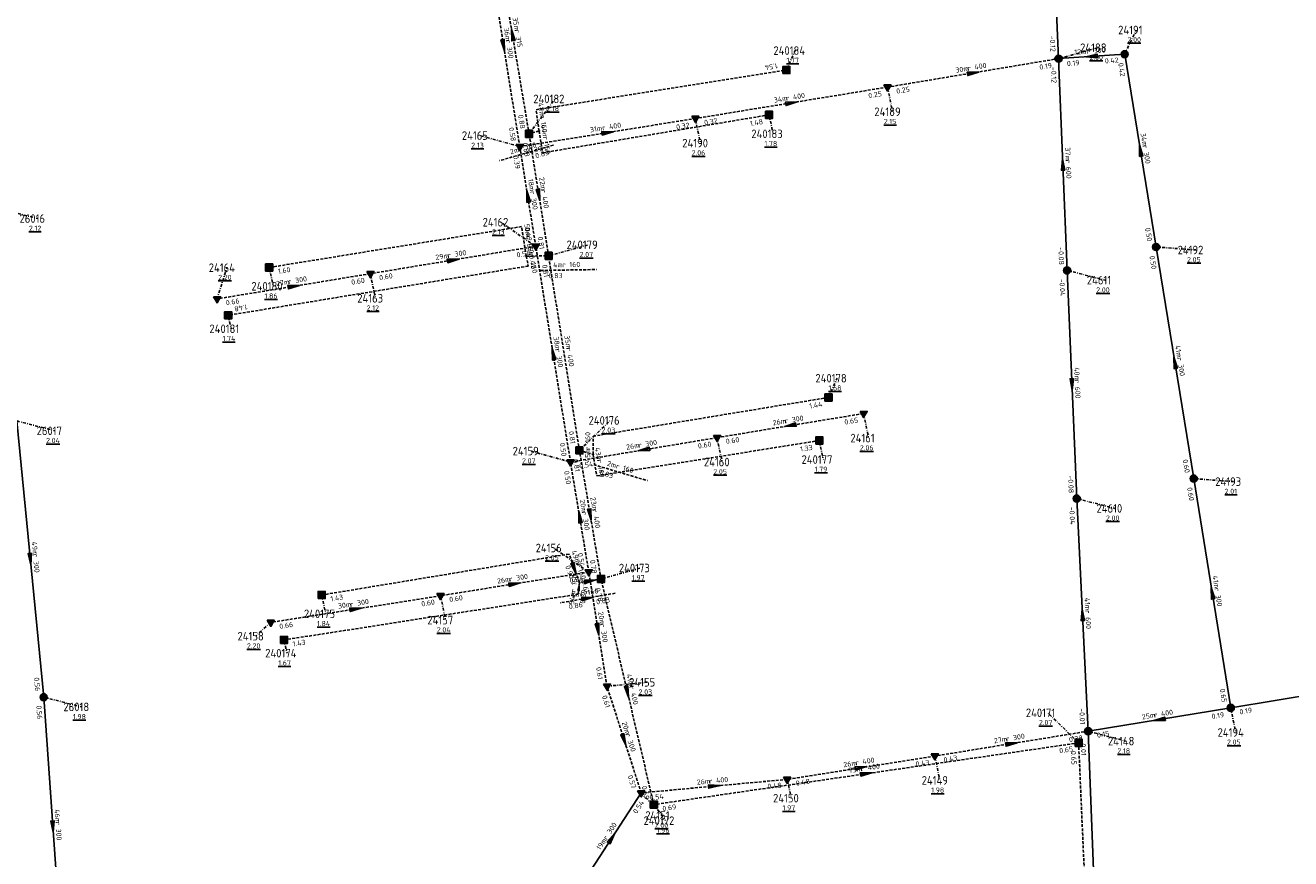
# Model space of a CAD drawing. Extents: x 188323 to 208361, y 565368 to 574910.
# Tile 210 of 256: x 203260 to 203482, y 569849 to 569995. Entities that reach past the tile are written whole.
import ezdxf

# ---------------------------------------------------------------- set-up
doc = ezdxf.new("R2010")
doc.units = 0
doc.linetypes.add('DASHDOT', pattern=[1, 0.5, -0.25, 0, -0.25])
doc.linetypes.add('DASHED', pattern=[0.75, 0.5, -0.25])
doc.layers.get('0').update_dxf_attribs({"linetype": 'CONTINUOUS'})
for name, color, linetype in [('RIO-AFM', 7, 'CONTINUOUS'), ('RIO-BOK', 7, 'CONTINUOUS'), ('RIO-DET', 7, 'CONTINUOUS'), ('RIO-KNP', 7, 'CONTINUOUS'), ('RIO-KNR', 7, 'CONTINUOUS'), ('RIO-LAG_0B', 7, 'CONTINUOUS'), ('RIO-LAG_1B', 7, 'DASHED'), ('RIO-LAG_2B', 7, 'DASHED'), ('RIO-LEN', 7, 'CONTINUOUS'), ('RIO-MVD', 1, 'CONTINUOUS'), ('RIO-VRB', 6, 'DASHDOT'), ('RIO-VRH', 7, 'CONTINUOUS')]:
    doc.layers.add(name, color=color, linetype=linetype)
doc.styles.add('RIO-TXT', font='isocp.shx')

# ---------------------------------------------------------------- blocks, each defined once
blk = doc.blocks.new('L_VHR')
blk.add_lwpolyline([(-0.5, 0), (0.5, 0), (-0.5, 0.15), (-0.5, -0.15), (0.5, 0)])
blk = doc.blocks.new('K_IPR')
blk.add_lwpolyline([(-0.5, -0.5), (0.5, -0.5), (0.5, 0.5), (-0.5, 0.5)], close=True)
blk.add_solid([(-0.5, 0.5), (0.5, 0.5), (-0.5, -0.5), (0.5, -0.5)])
at = {"style": 'RIO-TXT', "flags": 1}
blk.add_attdef('KNOOPNAAM', (2, 2), '', height=1, dxfattribs=at)
blk = doc.blocks.new('K_FIC')
blk.add_circle((0, 0), 0.0625)
at = {"style": 'RIO-TXT', "flags": 1}
blk.add_attdef('KNOOPNAAM', (2, 2), '', height=1, dxfattribs=at)
blk = doc.blocks.new('K_IPG')
blk.add_circle((0, 0), 0.5)
for points in [[(0, 0), (-0.5, 0), (-0.433013, 0.25)], [(0, 0), (-0.433013, -0.25), (-0.5, 0)], [(0, 0), (-0.433013, 0.25), (-0.25, 0.433013)], [(0, 0), (-0.25, -0.433013), (-0.433013, -0.25)], [(0, 0), (-0.25, 0.433013), (0, 0.5)], [(0, 0), (0, -0.5), (-0.25, -0.433013)], [(0, 0), (0, 0.5), (0.25, 0.433013)], [(0, 0), (0.25, 0.433013), (0.433013, 0.25)], [(0, 0), (0.433013, 0.25), (0.5, 0)], [(0, 0), (0.5, 0), (0.433013, -0.25)], [(0, 0), (0.433013, -0.25), (0.25, -0.433013)], [(0, 0), (0.25, -0.433013), (0, -0.5)]]:
    blk.add_solid(points)
at = {"style": 'RIO-TXT', "flags": 1}
blk.add_attdef('KNOOPNAAM', (2, 2), '', height=1, dxfattribs=at)
blk = doc.blocks.new('K_IPD')
blk.add_lwpolyline([(-0.496027, 0.307994), (0.503973, 0.307994), (0.003973, -0.558031)], close=True)
blk.add_solid([(-0.496027, 0.307994), (0.503973, 0.307994), (0.003973, -0.558031)])
at = {"style": 'RIO-TXT', "flags": 1}
blk.add_attdef('KNOOPNAAM', (2, 2), '', height=1, dxfattribs=at)
blk = doc.blocks.new('249_02______240173____240245_')
at = {"layer": 'RIO-LAG_1B'}
blk.add_line((0, 0), (-9.672, -1.706), dxfattribs=at)
at = {"layer": 'RIO-VRH', "xscale": 2, "yscale": 2, "zscale": 2, "rotation": 369.9808}
blk.add_blockref('L_VHR', (-4.836, -0.853), dxfattribs=at)
at = {"layer": 'RIO-AFM', "style": 'RIO-TXT'}
blk.add_text('r 160', height=0.9, rotation=369.9808, dxfattribs=at).set_placement((-5.9868, -0.5473))
at = {"layer": 'RIO-BOK', "style": 'RIO-TXT'}
for s, p in [('0.86', (-8.05, -2.8411)), ('0.83', (-3.2631, -1.9955))]:
    blk.add_text(s, height=0.9, rotation=369.9808, dxfattribs=at).set_placement(p)
at = {"layer": 'RIO-LEN', "style": 'RIO-TXT'}
blk.add_text('4m', height=0.9, rotation=369.9808, dxfattribs=at).set_placement((-7.5821, -0.8291))
blk = doc.blocks.new('250_02______240176____240244_')
at = {"layer": 'RIO-LAG_1B'}
blk.add_line((0, 0), (9.412, -2.802), dxfattribs=at)
at = {"layer": 'RIO-AFM', "style": 'RIO-TXT'}
blk.add_text('r 160', height=0.9, rotation=343.3908, dxfattribs=at).set_placement((3.8136, -0.6134))
at = {"layer": 'RIO-BOK', "style": 'RIO-TXT'}
blk.add_text('0.83', height=0.9, rotation=343.3908, dxfattribs=at).set_placement((0.9422, -1.7411))
at = {"layer": 'RIO-LEN', "style": 'RIO-TXT'}
blk.add_text('2m', height=0.9, rotation=343.3908, dxfattribs=at).set_placement((2.2609, -0.1512))
blk = doc.blocks.new('251_02______240243____240179_')
at = {"layer": 'RIO-LAG_1B'}
blk.add_line((0, 0), (9.819, 0.15), dxfattribs=at)
at = {"layer": 'RIO-AFM', "style": 'RIO-TXT'}
blk.add_text('r 160', height=0.9, rotation=0.8768, dxfattribs=at).set_placement((3.822, 0.5586))
at = {"layer": 'RIO-BOK', "style": 'RIO-TXT'}
blk.add_text('0.83', height=0.9, rotation=0.8768, dxfattribs=at).set_placement((1.421, -1.3784))
at = {"layer": 'RIO-LEN', "style": 'RIO-TXT'}
blk.add_text('4m', height=0.9, rotation=0.8768, dxfattribs=at).set_placement((2.2022, 0.5338))
blk = doc.blocks.new('252_02______240242____240182_')
at = {"layer": 'RIO-LAG_1B'}
blk.add_line((0, 0), (-9.439, -2.716), dxfattribs=at)
at = {"layer": 'RIO-AFM', "style": 'RIO-TXT'}
blk.add_text('r 160', height=0.9, rotation=376.0307, dxfattribs=at).set_placement((-5.8965, -1.1753))
at = {"layer": 'RIO-BOK', "style": 'RIO-TXT'}
blk.add_text('0.83', height=0.9, rotation=376.0307, dxfattribs=at).set_placement((-3.0353, -2.3284))
at = {"layer": 'RIO-LEN', "style": 'RIO-TXT'}
blk.add_text('2m', height=0.9, rotation=376.0307, dxfattribs=at).set_placement((-7.4532, -1.6237))

msp = doc.modelspace()

# ---------------------------------------------------------------- linework, layer by layer
at = {"layer": 'RIO-LAG_0B'}
for p, q in [((203439.008, 570052.096), (203441.696, 569989.312)), ((203441.696, 569989.312), (203453.296, 569990.08)), ((203453.296, 569990.08), (203458.8, 569956.288)), ((203443.2, 569952.192), (203441.696, 569989.312)), ((203458.8, 569956.288), (203465.408, 569915.712)), ((203443.2, 569952.192), (203444.896, 569912.192)), ((203259.008, 569925.824), (203263.696, 569877.376)), ((203465.408, 569915.712), (203471.904, 569875.52)), ((203446.896, 569871.424), (203444.896, 569912.192)), ((203471.904, 569875.52), (203511.392, 569881.984)), ((203263.696, 569877.376), (203266.896, 569832)), ((203446.896, 569871.424), (203471.904, 569875.52)), ((203446.896, 569871.424), (203449.408, 569806.976)), ((203368.496, 569860.608), (203358.208, 569844.8))]:
    msp.add_line(p, q, dxfattribs=at)
at = {"layer": 'RIO-LAG_1B'}
for p, q in [((203348.832, 569976.128), (203343.008, 570010.752)), ((203350.576, 569976.64), (203348.832, 569976.128)), ((203352.256, 569954.752), (203348.832, 569976.128)), ((203348.336, 569954.688), (203352.256, 569954.752)), ((203357.664, 569920.64), (203352.256, 569954.752)), ((203361.44, 569898.112), (203357.664, 569920.64)), ((203357.664, 569920.64), (203360.048, 569919.936)), ((203361.44, 569898.112), (203357.696, 569897.472)), ((203370.704, 569858.56), (203361.44, 569898.112)), ((203445.216, 569869.376), (203370.704, 569858.56)), ((203445.216, 569869.376), (203447.808, 569810.56))]:
    msp.add_line(p, q, dxfattribs=at)
for points in [[(203350.576, 569976.64), (203350.064, 569980.352), (203393.968, 569987.328)], [(203350.576, 569976.64), (203351.184, 569972.8), (203390.928, 569979.456)], [(203348.336, 569954.688), (203347.52, 569959.872), (203303.248, 569952.704)], [(203348.336, 569954.688), (203348.688, 569952.96), (203296.064, 569944.32)], [(203360.048, 569919.936), (203360.064, 569923.136), (203401.344, 569929.92)], [(203360.048, 569919.936), (203360.704, 569916.16), (203399.744, 569922.368)], [(203357.696, 569897.472), (203355.84, 569902.464), (203312.464, 569895.296)], [(203357.696, 569897.472), (203357.44, 569895.424), (203305.84, 569887.424)]]:
    msp.add_lwpolyline(points, dxfattribs=at)
at = {"layer": 'RIO-LAG_2B'}
for p, q in [((203347.2, 569973.888), (203341.504, 570009.408)), ((203441.696, 569989.312), (203411.696, 569984.32)), ((203411.696, 569984.32), (203378, 569978.816)), ((203347.2, 569973.888), (203378, 569978.816)), ((203350, 569956.416), (203347.2, 569973.888)), ((203350, 569956.416), (203320.992, 569951.616)), ((203356.096, 569918.592), (203350, 569956.416)), ((203320.992, 569951.616), (203294.096, 569947.2)), ((203381.792, 569922.88), (203407.504, 569927.104)), ((203356.096, 569918.592), (203381.792, 569922.88)), ((203359.296, 569899.328), (203356.096, 569918.592)), ((203359.296, 569899.328), (203333.296, 569895.168)), ((203362.496, 569879.296), (203359.296, 569899.328)), ((203333.296, 569895.168), (203303.504, 569890.496)), ((203368.496, 569860.608), (203362.496, 569879.296)), ((203446.896, 569871.424), (203420, 569867.072)), ((203420, 569867.072), (203394.096, 569862.976)), ((203394.096, 569862.976), (203368.496, 569860.608))]:
    msp.add_line(p, q, dxfattribs=at)
at = {"layer": 'RIO-VRB'}
for p, q in [((203453.3, 569990.1), (203455.3371, 569994.3293)), ((203393.97, 569987.36), (203395.5072, 569990.7232)), ((203441.7, 569989.3), (203448.6675, 569991.2287)), ((203411.7, 569984.3), (203412.5806, 569980.002)), ((203348.84, 569976.13), (203353.3872, 569982.2502)), ((203378, 569978.8), (203378.8806, 569974.502)), ((203390.93, 569979.44), (203391.6371, 569976.1268)), ((203347.2, 569973.9), (203340.2321, 569975.8265)), ((203256, 569963), (203262.6482, 569961.28)), ((203350, 569956.4), (203343.8719, 569960.6359)), ((203352.26, 569954.75), (203359.2275, 569956.6787)), ((203458.8, 569956.3), (203465.7675, 569955.7713)), ((203294.1, 569947.2), (203295.8352, 569952.6692)), ((203303.25, 569952.73), (203303.9571, 569949.4168)), ((203443.2, 569952.2), (203449.8482, 569950.48)), ((203321, 569951.6), (203321.8806, 569947.302)), ((203296.06, 569944.29), (203296.5935, 569941.9616)), ((203401.34, 569929.93), (203402.8772, 569933.2932)), ((203259, 569925.8), (203265.6482, 569924.08)), ((203357.67, 569920.65), (203363.0894, 569925.8981)), ((203407.5, 569927.1), (203408.3806, 569922.802)), ((203381.8, 569922.9), (203382.6806, 569918.602)), ((203399.74, 569922.35), (203400.4471, 569919.0368)), ((203356.1, 569918.6), (203349.1321, 569920.5265)), ((203465.4, 569915.7), (203472.3675, 569915.1713)), ((203444.9, 569912.2), (203451.5482, 569910.48)), ((203359.3, 569899.3), (203353.1719, 569903.5359)), ((203361.44, 569898.1), (203368.4075, 569900.0287)), ((203312.46, 569895.31), (203313.1671, 569891.9968)), ((203333.3, 569895.2), (203334.1806, 569890.902)), ((203303.5, 569890.5), (203300.8819, 569888.0773)), ((203305.84, 569887.43), (203306.3735, 569885.1016)), ((203362.5, 569879.3), (203369.575, 569880)), ((203263.7, 569877.4), (203270.3482, 569875.68)), ((203445.21, 569869.4), (203439.7891, 569874.6464)), ((203471.9, 569875.5), (203472.7806, 569871.202)), ((203446.9, 569871.4), (203453.5482, 569869.68)), ((203420, 569867.1), (203420.8806, 569862.802)), ((203394.1, 569863), (203394.8071, 569859.6868)), ((203368.5, 569860.6), (203372.4045, 569856.6459)), ((203370.7, 569858.58), (203372.7371, 569855.7507))]:
    msp.add_line(p, q, dxfattribs=at)

# ---------------------------------------------------------------- block references
at = {"layer": 'RIO-DET'}
for name, p in [('252_02______240242____240182_', (203353.088, 569974.144)), ('251_02______240243____240179_', (203350.848, 569952.192)), ('250_02______240176____240244_', (203360.176, 569918.144)), ('249_02______240173____240245_', (203363.936, 569895.616))]:
    msp.add_blockref(name, p, dxfattribs=at)
at = {"layer": 'RIO-KNP', "xscale": 1.25, "yscale": 1.25, "zscale": 1.25}
for name, p in [('K_IPG', (203441.696, 569989.312)), ('K_IPG', (203453.296, 569990.08)), ('K_IPR', (203393.968, 569987.328)), ('K_IPD', (203411.696, 569984.32)), ('K_IPD', (203378, 569978.816)), ('K_IPR', (203390.928, 569979.456)), ('K_IPR', (203348.832, 569976.128)), ('K_FIC', (203350.576, 569976.64)), ('K_IPD', (203347.2, 569973.888)), ('K_IPD', (203350, 569956.416)), ('K_IPG', (203458.8, 569956.288)), ('K_FIC', (203348.336, 569954.688)), ('K_IPR', (203352.256, 569954.752)), ('K_IPR', (203303.248, 569952.704)), ('K_IPD', (203320.992, 569951.616)), ('K_IPG', (203443.2, 569952.192)), ('K_IPD', (203294.096, 569947.2)), ('K_IPR', (203296.064, 569944.32)), ('K_IPR', (203401.344, 569929.92)), ('K_IPD', (203407.504, 569927.104)), ('K_IPD', (203381.792, 569922.88)), ('K_IPR', (203399.744, 569922.368)), ('K_IPR', (203357.664, 569920.64)), ('K_IPD', (203356.096, 569918.592)), ('K_FIC', (203360.048, 569919.936)), ('K_IPG', (203465.408, 569915.712)), ('K_IPG', (203444.896, 569912.192)), ('K_IPD', (203359.296, 569899.328)), ('K_IPR', (203361.44, 569898.112)), ('K_FIC', (203357.696, 569897.472)), ('K_IPR', (203312.464, 569895.296)), ('K_IPD', (203333.296, 569895.168)), ('K_IPD', (203303.504, 569890.496)), ('K_IPR', (203305.84, 569887.424)), ('K_IPD', (203362.496, 569879.296)), ('K_IPG', (203263.696, 569877.376)), ('K_IPG', (203471.904, 569875.52)), ('K_IPG', (203446.896, 569871.424)), ('K_IPR', (203445.216, 569869.376)), ('K_IPD', (203420, 569867.072)), ('K_IPD', (203394.096, 569862.976)), ('K_IPD', (203368.496, 569860.608)), ('K_IPR', (203370.704, 569858.56))]:
    msp.add_blockref(name, p, dxfattribs=at)
at = {"layer": 'RIO-VRH'}
for p, xscale, yscale, zscale, rotation in [((203345.92, 569993.45), 2, 2, 2, 99.5777), ((203344.35, 569991.65), 2, 2, 2, 279.1299), ((203447.5, 569989.7), 2, 2, 2, 183.9448), ((203426.7, 569986.8), 2, 2, 2, 369.4614), ((203394.85, 569981.55), 2, 2, 2, 369.2683), ((203362.6, 569976.35), 2, 2, 2, 9.0386), ((203456.05, 569973.2), 2, 2, 2, 459.2504), ((203442.45, 569970.75), 2, 2, 2, 92.3241), ((203348.6, 569965.15), 2, 2, 2, 99.0984), ((203350.55, 569965.44), 2, 2, 2, 279.0963), ((203335.5, 569954), 2, 2, 2, 369.3973), ((203307.55, 569949.4), 2, 2, 2, 369.2886), ((203353.05, 569937.5), 2, 2, 2, 99.1753), ((203462.1, 569936), 2, 2, 2, 459.2415), ((203444.05, 569932.2), 2, 2, 2, 272.4424), ((203394.65, 569925), 2, 2, 2, 189.2805), ((203368.95, 569920.75), 2, 2, 2, 189.4975), ((203357.7, 569908.95), 2, 2, 2, 99.4223), ((203359.555, 569909.375), 2, 2, 2, 279.4993), ((203261.35, 569901.6), 2, 2, 2, 275.555), ((203356.765, 569899.94), 2, 2, 2, 290.3115), ((203346.3, 569897.25), 2, 2, 2, 368.9604), ((203357.565, 569896.44), 0.764, 0.764, 0.764, 442.8666), ((203359.565, 569897.77), 2, 2, 2, 369.9808), ((203468.65, 569895.6), 2, 2, 2, 459.1929), ((203318.4, 569892.85), 2, 2, 2, 368.9619), ((203445.9, 569891.8), 2, 2, 2, 92.8152), ((203360.9, 569889.3), 2, 2, 2, 279.0984), ((203366.07, 569878.34), 2, 2, 2, 283.1949), ((203459.4, 569873.45), 2, 2, 2, 189.3127), ((203365.5, 569869.95), 2, 2, 2, 287.7964), ((203433.45, 569869.25), 2, 2, 2, 369.0811), ((203407.05, 569865.05), 2, 2, 2, 368.9944), ((203407.955, 569863.99), 2, 2, 2, 368.2617), ((203381.3, 569861.8), 2, 2, 2, 365.3553), ((203265.3, 569854.7), 2, 2, 2, 274.0405), ((203363.35, 569852.7), 2, 2, 2, 416.894)]:
    msp.add_blockref('L_VHR', p, dxfattribs=dict(at, xscale=xscale, yscale=yscale, zscale=zscale, rotation=rotation))

# ---------------------------------------------------------------- texts
at = {"layer": 'RIO-AFM', "style": 'RIO-TXT'}
for s, rotation, p in [('r 315', 279.5777, (203346.2887, 569994.3343)), ('r 300', 279.1299, (203344.7259, 569992.5313)), ('r 300', 3.9448, (203446.6573, 569990.1431)), ('r 400', 369.4614, (203425.8167, 569987.1689)), ('r 400', 369.2683, (203393.9677, 569981.9231)), ('r 160', 277.903, (203350.7046, 569979.3768)), ('r 400', 9.0386, (203361.7214, 569976.7165)), ('r 160', 279.0809, (203351.2517, 569975.5993)), ('r 300', 279.2504, (203456.4235, 569974.082)), ('r 600', 272.3241, (203442.9281, 569971.5804)), ('r 300', 279.0984, (203348.9707, 569966.0302)), ('r 400', 279.0963, (203350.9219, 569966.3204)), ('r 160', 278.9865, (203348.2985, 569958.1637)), ('r 300', 369.3973, (203334.6173, 569954.3696)), ('r 160', 281.3179, (203348.8464, 569954.7079)), ('r 300', 369.2886, (203306.6681, 569949.7706)), ('r 300', 279.1753, (203353.426, 569938.3814)), ('r 400', 279.0231, (203355.3421, 569938.5805)), ('r 300', 279.2415, (203462.4758, 569936.8825)), ('r 600', 272.4424, (203444.5273, 569933.0313)), ('r 300', 9.2805, (203393.7696, 569925.3628)), ('r 160', 89.8113, (203359.5525, 569920.7266)), ('r 300', 9.4975, (203368.0686, 569921.1095)), ('r 160', 279.8416, (203360.7299, 569918.9493)), ('r 300', 279.4223, (203358.0663, 569909.8323)), ('r 400', 279.4993, (203359.9211, 569910.2582)), ('r 300', 275.555, (203261.7841, 569902.4565)), ('r 160', 290.3115, (203356.9538, 569900.8739)), ('r 300', 368.9604, (203345.4204, 569897.6254)), ('r 160', 442.8666, (203356.9682, 569895.6978)), ('r 300', 279.1929, (203469.0265, 569896.4817)), ('r 300', 368.9619, (203317.5202, 569893.2266)), ('r 600', 272.8152, (203446.3721, 569892.6349)), ('r 300', 279.0984, (203361.2715, 569890.1802)), ('r 400', 283.1949, (203366.384, 569879.2459)), ('r 400', 9.3127, (203458.5194, 569873.8123)), ('r 300', 287.7964, (203365.7338, 569870.8765)), ('r 300', 369.0811, (203432.5695, 569869.6238)), ('r 400', 368.9944, (203406.1701, 569865.4248)), ('r 400', 368.2617, (203407.0777, 569864.3915)), ('r 400', 365.3553, (203380.4458, 569862.2298)), ('r 300', 274.0405, (203265.7556, 569855.5447)), ('r 300', 416.894, (203362.4839, 569852.2969))]:
    msp.add_text(s, height=0.9, rotation=rotation, dxfattribs=at).set_placement(p)
at = {"layer": 'RIO-BOK', "style": 'RIO-TXT'}
for s, rotation, p in [('-0.12', 272.4707, (203440.1624, 569993.337)), ('0.42', 3.9448, (203449.844, 569988.4583)), ('1.54', 189.0313, (203392.3674, 569988.5224)), ('0.19', 369.4614, (203438.4156, 569987.3506)), ('-0.12', 272.3241, (203440.3586, 569987.844)), ('0.19', 3.9448, (203443.1928, 569987.9996)), ('0.42', 279.2504, (203452.144, 569988.4928)), ('0.25', 369.2683, (203408.4087, 569982.364)), ('0.25', 369.4614, (203413.3116, 569983.1502)), ('0.88', 279.5777, (203346.8874, 569979.4112)), ('0.32', 369.2683, (203379.6077, 569977.6448)), ('1.48', 9.4707, (203387.6484, 569977.4732)), ('0.58', 279.1299, (203345.2736, 569977.1963)), ('0.32', 9.0386, (203374.7036, 569976.858)), ('0.88', 279.0963, (203347.6797, 569974.5259)), ('0.39', 9.0386, (203348.8024, 569972.7373)), ('0.39', 279.0984, (203346.0398, 569972.2959)), ('0.42', 279.0984, (203348.064, 569959.6954)), ('0.50', 279.2504, (203456.8656, 569959.592)), ('0.81', 279.0963, (203350.3266, 569958.0461)), ('-0.08', 272.3241, (203441.6564, 569956.2406)), ('0.54', 369.3973, (203346.7138, 569954.4536)), ('0.42', 279.1753, (203348.8419, 569954.7943)), ('0.50', 279.2415, (203457.6438, 569954.693)), ('1.60', 369.1736, (203304.8558, 569951.5721)), ('0.60', 369.3973, (203322.6103, 569950.4484)), ('0.81', 279.0231, (203351.0976, 569953.1474)), ('0.60', 369.2886, (203317.7104, 569949.6585)), ('-0.04', 272.4424, (203441.8616, 569950.7412)), ('0.66', 369.2886, (203295.7081, 569946.0453)), ('1.48', 189.3325, (203299.3483, 569946.2332)), ('1.44', 9.3533, (203398.0544, 569927.9699)), ('0.65', 9.2805, (203404.2113, 569925.144)), ('0.81', 279.0231, (203355.7489, 569923.9496)), ('0.60', 9.2805, (203383.4073, 569921.7441)), ('0.50', 279.1753, (203354.1726, 569921.8944)), ('0.60', 9.4975, (203378.5194, 569920.9316)), ('1.33', 8.9657, (203396.4405, 569920.4121)), ('0.81', 279.4993, (203356.521, 569919.0378)), ('0.54', 9.4975, (203357.7116, 569917.4502)), ('0.60', 279.2415, (203463.4704, 569918.9933)), ('0.50', 279.4223, (203354.9488, 569916.9893)), ('-0.08', 272.4424, (203443.35, 569916.2373)), ('0.60', 279.1929, (203464.2424, 569914.094)), ('-0.04', 272.8152, (203443.5711, 569910.7325)), ('0.54', 279.4223, (203357.3466, 569902.5845)), ('0.78', 279.4993, (203359.4841, 569901.3827)), ('0.90', 290.3115, (203355.1428, 569900.293)), ('0.54', 368.9604, (203355.9997, 569897.3769)), ('0.65', 279.0984, (203358.1398, 569897.6959)), ('0.78', 283.1949, (203360.3973, 569896.4171)), ('1.43', 369.3328, (203314.069, 569894.1566)), ('0.60', 368.9619, (203329.9992, 569893.2792)), ('0.60', 368.9604, (203334.9015, 569894.0361)), ('0.89', 442.8666, (203358.6386, 569893.7338)), ('0.66', 368.9619, (203305.1015, 569889.3362)), ('1.43', 368.8229, (203307.4387, 569886.2623)), ('0.56', 275.555, (203261.9909, 569880.8108)), ('0.61', 279.0984, (203360.5656, 569882.5955)), ('0.65', 279.1929, (203469.973, 569878.7941)), ('0.61', 287.7964, (203361.5957, 569877.5389)), ('0.56', 274.0405, (203262.4028, 569875.9044)), ('-0.01', 272.8152, (203445.3242, 569875.428)), ('0.19', 9.3127, (203468.6123, 569873.5421)), ('0.19', 9.3437, (203473.5085, 569874.3459)), ('0.38', 369.0811, (203443.6034, 569869.4705)), ('-0.01', 272.232, (203445.5563, 569869.9461)), ('0.15', 9.3127, (203448.5079, 569870.245)), ('0.65', 368.2617, (203441.8817, 569867.548)), ('0.65', 272.5381, (203443.8741, 569867.939)), ('0.43', 368.9944, (203416.7006, 569865.1748)), ('0.43', 369.0811, (203421.604, 569865.9395)), ('0.57', 287.7964, (203366.0889, 569863.5655)), ('0.48', 368.9944, (203395.7022, 569861.8371)), ('0.69', 283.1949, (203368.5477, 569861.7318)), ('0.48', 365.3553, (203390.6853, 569861.2878)), ('0.54', 416.894, (203367.7205, 569856.8584)), ('0.54', 365.3553, (203370.0251, 569859.3377)), ('0.69', 368.2617, (203372.2872, 569857.3967))]:
    msp.add_text(s, height=0.9, rotation=rotation, dxfattribs=at).set_placement(p)
at = {"layer": 'RIO-KNR', "style": 'RIO-TXT'}
for s, p in [('24191', (203452.1496, 569993.5793)), ('24188', (203445.48, 569990.4787)), ('240184', (203391.6822, 569989.9732)), ('240182', (203349.5622, 569981.5002)), ('24189', (203409.3931, 569979.252)), ('24165', (203337.0446, 569975.0765)), ('240183', (203387.8121, 569975.3768)), ('24190', (203375.6931, 569973.752)), ('26016', (203259.4607, 569960.53)), ('24162', (203340.6844, 569959.8859)), ('240179', (203355.4025, 569955.9287)), ('24192', (203462.58, 569955.0213)), ('24164', (203292.6477, 569951.9192)), ('240180', (203300.1321, 569948.6668)), ('24611', (203446.6607, 569949.73)), ('24163', (203318.6931, 569946.552)), ('240181', (203292.7685, 569941.2116)), ('240178', (203399.0522, 569932.5432)), ('240176', (203359.2644, 569925.1481)), ('26017', (203262.4607, 569923.33)), ('24161', (203405.1931, 569922.052)), ('24159', (203345.9446, 569919.7765)), ('24160', (203379.4931, 569917.852)), ('240177', (203396.6221, 569918.2868)), ('24193', (203469.18, 569914.4213)), ('24610', (203448.3607, 569909.73)), ('24156', (203349.9844, 569902.7859)), ('240173', (203364.5825, 569899.2787)), ('240175', (203309.3421, 569891.2468)), ('24157', (203330.9931, 569890.152)), ('24158', (203297.6944, 569887.3273)), ('240174', (203302.5485, 569884.3516)), ('24155', (203366.3875, 569879.25)), ('26018', (203267.1607, 569874.93)), ('240171', (203435.9641, 569873.8964)), ('24194', (203469.5931, 569870.452)), ('24148', (203450.3607, 569868.93)), ('24149', (203417.6931, 569862.052)), ('24150', (203391.6196, 569858.9368)), ('240172', (203368.9121, 569855.0007)), ('24151', (203369.217, 569855.8959))]:
    msp.add_text(s, height=1.5, dxfattribs=at).set_placement(p)
at = {"layer": 'RIO-LEN', "style": 'RIO-TXT'}
for s, rotation, p in [('35m', 279.5777, (203345.9283, 569996.464)), ('36m', 279.1299, (203344.3821, 569994.6638)), ('12m', 3.9448, (203444.5024, 569989.9945)), ('30m', 369.4614, (203423.6863, 569986.8125)), ('48m', 277.903, (203350.4066, 569981.5161)), ('34m', 369.2683, (203391.8361, 569981.5738)), ('44m', 279.0809, (203350.9097, 569977.732)), ('31m', 9.0386, (203359.5882, 569976.3771)), ('34m', 279.2504, (203456.0753, 569976.2137)), ('37m', 272.3241, (203442.8395, 569973.7386)), ('18m', 279.0984, (203348.6281, 569968.1628)), ('22m', 279.0963, (203350.5794, 569968.4531)), ('50m', 278.9865, (203347.9601, 569960.297)), ('55m', 281.3179, (203348.4214, 569956.8257)), ('29m', 369.3973, (203332.4865, 569954.0155)), ('27m', 369.2886, (203304.5367, 569949.4206)), ('38m', 279.1753, (203353.0805, 569940.5136)), ('35m', 279.0231, (203355.0023, 569940.7136)), ('41m', 279.2415, (203462.1279, 569939.0142)), ('40m', 272.4424, (203444.4342, 569935.1893)), ('26m', 9.2805, (203391.6379, 569925.0144)), ('45m', 89.8113, (203359.5457, 569918.5667)), ('43m', 279.8416, (203360.3596, 569921.0773)), ('26m', 9.4975, (203365.9382, 569920.753)), ('20m', 279.4223, (203357.7116, 569911.963)), ('23m', 279.4993, (203359.5636, 569912.3884)), ('49m', 275.555, (203261.574, 569904.6063)), ('49m', 290.3115, (203356.203, 569902.8992)), ('41m', 279.1929, (203468.6804, 569898.6138)), ('26m', 368.9604, (203343.287, 569897.2876)), ('30m', 368.9619, (203315.3868, 569892.8887)), ('54m', 442.8666, (203356.7016, 569893.5543)), ('41m', 272.8152, (203446.265, 569894.7922)), ('20m', 279.0984, (203360.9289, 569892.3128)), ('41m', 283.1949, (203365.8899, 569881.3487)), ('25m', 9.3127, (203456.3878, 569873.4627)), ('20m', 287.7964, (203365.0726, 569872.9328)), ('27m', 369.0811, (203430.4368, 569869.2815)), ('26m', 368.9944, (203404.0369, 569865.0858)), ('75m', 368.2617, (203404.9403, 569864.0797)), ('26m', 365.3553, (203378.2953, 569862.0268)), ('46m', 274.0405, (203265.6024, 569857.6992)), ('19m', 416.894, (203361.3054, 569850.4867))]:
    msp.add_text(s, height=0.9, rotation=rotation, dxfattribs=at).set_placement(p)
at = {"layer": 'RIO-MVD', "style": 'RIO-TXT'}
for s, p in [('%%U2.00', (203453.8071, 569992.1793)), ('%%U1.77', (203393.9772, 569988.5732)), ('%%U2.00', (203447.1375, 569989.0787)), ('%%U2.18', (203351.8572, 569980.1002)), ('%%U2.15', (203411.0506, 569977.852)), ('%%U2.13', (203338.7021, 569973.6765)), ('%%U1.78', (203390.1071, 569973.9768)), ('%%U2.06', (203377.3506, 569972.352)), ('%%U2.12', (203261.1182, 569959.13)), ('%%U2.13', (203342.3419, 569958.4859)), ('%%U2.07', (203357.6975, 569954.5287)), ('%%U2.05', (203464.2375, 569953.6213)), ('%%U2.20', (203294.3052, 569950.5192)), ('%%U1.86', (203302.4271, 569947.2668)), ('%%U2.00', (203448.3182, 569948.33)), ('%%U2.12', (203320.3506, 569945.152)), ('%%U1.74', (203295.0635, 569939.8116)), ('%%U1.68', (203401.3472, 569931.1432)), ('%%U2.04', (203264.1182, 569921.93)), ('%%U2.03', (203361.5594, 569923.7481)), ('%%U2.06', (203406.8506, 569920.652)), ('%%U2.07', (203347.6021, 569918.3765)), ('%%U2.05', (203381.1506, 569916.452)), ('%%U1.79', (203398.9171, 569916.8868)), ('%%U2.01', (203470.8375, 569913.0213)), ('%%U2.00', (203450.0182, 569908.33)), ('%%U2.05', (203351.6419, 569901.3859)), ('%%U1.97', (203366.8775, 569897.8787)), ('%%U1.84', (203311.6371, 569889.8468)), ('%%U2.04', (203332.6506, 569888.752)), ('%%U2.20', (203299.3519, 569885.9273)), ('%%U1.67', (203304.8435, 569882.9516)), ('%%U2.03', (203368.045, 569877.85)), ('%%U1.98', (203268.8182, 569873.53)), ('%%U2.07', (203438.2591, 569872.4964)), ('%%U2.05', (203471.2506, 569869.052)), ('%%U2.18', (203452.0182, 569867.53)), ('%%U1.98', (203419.3506, 569860.652)), ('%%U1.97', (203393.2771, 569857.5368)), ('%%U2.00', (203370.8745, 569854.4959)), ('%%U1.96', (203371.2071, 569853.6007))]:
    msp.add_text(s, height=0.9, dxfattribs=at).set_placement(p)

doc.saveas('drawing.dxf')
